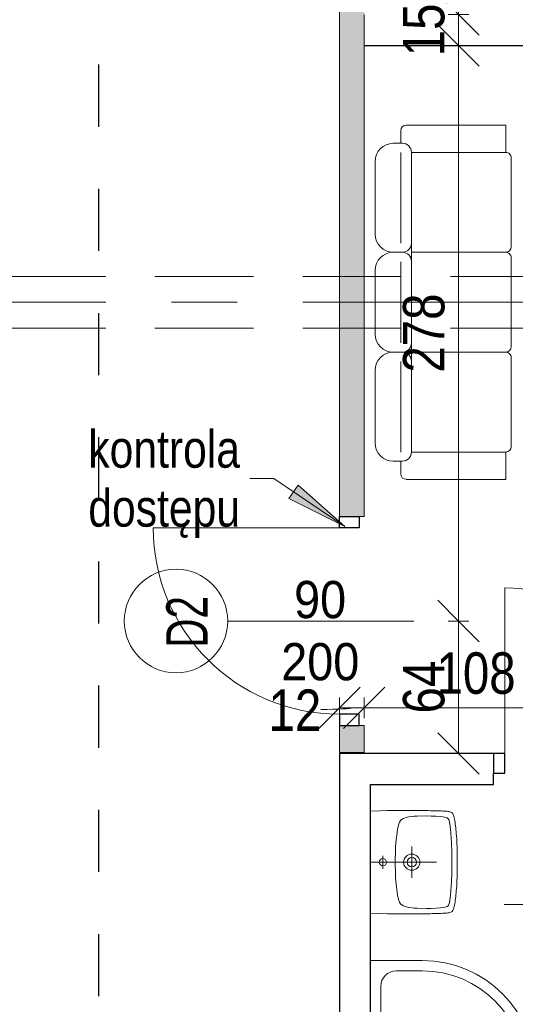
# Model space of a CAD drawing. Header units: centimetres. Extents: x -1631 to 1829, y -257 to 3158.
# Tile 104 of 129: x -477 to -238, y 1989 to 2465. Entities that reach past the tile are written whole.
import ezdxf

# ---------------------------------------------------------------- set-up
doc = ezdxf.new("R2010")
doc.units = ezdxf.units.CM
for name, pattern in [('Dash', [60, 30, -30]), ('Oś', [222.25, 127, -31.75, 31.75, -31.75]), ('Ukryte', [71.438, 47.625, -23.813])]:
    doc.linetypes.add(name, pattern=pattern)
for name, color, linetype, lineweight in [('A-ANNO-DIMS', 211, 'Continuous', 13), ('A-ANNO-DIMS-100', 211, 'Continuous', 13), ('A-ANNO-NOTE', 131, 'Continuous', 9), ('A-AREA-IDEN', 2, 'Continuous', 13), ('A-DETL', 90, 'Continuous', 9), ('A-DETL-GENF', 92, 'Continuous', 9), ('A-DETL-HDLN', 90, 'Ukryte', 9), ('A-DETL-MEDM', 33, 'Continuous', 13), ('A-DOOR', 31, 'Continuous', 13), ('A-WALL', 113, 'Continuous', 13), ('G-ANNO-TEXT', 231, 'Continuous', 13), ('I-FURN', 30, 'Continuous', 9), ('P-SANR-FIXT', 6, 'Continuous', 9), ('S-GRID', 1, 'Continuous', 13)]:
    doc.layers.add(name, color=color, linetype=linetype, lineweight=lineweight)
doc.layers.add('A-WALL-PATT', color=111, linetype='Continuous', lineweight=13, plot=False)
doc.styles.add('Arial', font='arial.ttf', dxfattribs={"width": 0.9, "height": 18})
doc.styles.add('Arial Narrow_5', font='ARIALN.TTF', dxfattribs={"height": 20})
doc.styles.add('Arial Narrow_6', font='ARIALN.TTF', dxfattribs={"height": 18})
doc.styles.add('Arial_1', font='arial.ttf', dxfattribs={"width": 0.7, "height": 20})
doc.dimstyles.new('Diagonal_1_100__0__wewnętrzne', dxfattribs={"dimscale": 30.48, "dimtxt": 20.468619, "dimasz": 0.656168, "dimexe": 0.164042, "dimexo": 0.0625, "dimgap": 0.032808, "dimtad": 1, "dimdec": 0, "dimdsep": 46, "dimtxsty": 'Arial Narrow_5', "dimblk1": 'OBLIQUE', "dimblk2": 'OBLIQUE', "dimsah": 1, "dimcen": 0.09, "dimazin": 0, "dimtfac": 1, "dimtdec": 4, "dimtix": 1, "dimtmove": 0, "dimatfit": 3, "dimfxl": 0.164042, "dimfxlon": 1, "dimtvp": 1, "dimtolj": 1, "dimtzin": 0, "dimarcsym": 2})
doc.dimstyles.new('Diagonal_1_100__0__wewnętrzne_1', dxfattribs={"dimscale": 30.48, "dimtxt": 20.468619, "dimasz": 0.656168, "dimexe": 0.164042, "dimexo": 0.0625, "dimgap": 0.032808, "dimtad": 1, "dimdec": 0, "dimdsep": 46, "dimtxsty": 'Arial Narrow_5', "dimblk1": 'OBLIQUE', "dimblk2": 'OBLIQUE', "dimsah": 1, "dimcen": 0.09, "dimazin": 0, "dimtfac": 1, "dimtdec": 4, "dimtix": 1, "dimtmove": 1, "dimatfit": 3, "dimfxl": 0.164042, "dimfxlon": 1, "dimtvp": 1, "dimtolj": 1, "dimtzin": 0, "dimarcsym": 2})

# ---------------------------------------------------------------- blocks, each defined once
blk = doc.blocks.new('DRZWI 1S - automatyczna etykieta - Drzwi 80 _łazienkowe_-2364317-6_piętro IV __13_80 m_ - stan projektowany')
at = {"layer": 'A-DETL-GENF'}
for p, q in [((-45.5, 2), (-40, 2)), ((-45.5, -7.5), (-45.5, 2)), ((-40, 2), (-40, -7.5)), ((40, 2), (45.5, 2)), ((40, -7.5), (40, 2)), ((45.5, 2), (45.5, -7.5)), ((-40, -7.5), (-45.5, -7.5)), ((45.5, -7.5), (40, -7.5))]:
    blk.add_line(p, q, dxfattribs=at)
at = {"layer": 'A-DETL-MEDM', "lineweight": 25}
for p, q in [((-45.5, -7.5), (-45.5, 2)), ((-45.5, 2), (-40, 2)), ((-40, 2), (-40, -7.5)), ((40, 2), (40, -7.5)), ((45.5, 2), (40, 2)), ((45.5, -7.5), (45.5, 2)), ((-40, -7.5), (-45.5, -7.5)), ((40, -7.5), (45.5, -7.5))]:
    blk.add_line(p, q, dxfattribs=at)
at = {"layer": 'A-DOOR'}
blk.add_line((40, -7.5), (40, -87.5), dxfattribs=at)
blk.add_arc((40, -7.5), 80, 180, 270, dxfattribs=at)
blk = doc.blocks.new('brodzik natryskowy 80x80 półokrągły - brodzik natryskowy 80x80 półokrągły-2355028-6_piętro IV __13_80 m_ - stan projektowany')
at = {"layer": 'P-SANR-FIXT'}
for p, q in [((-60, -5), (-60, 20)), ((-47.5, 15), (7.5, 15)), ((-55, -5), (-55, 7.5)), ((15, 7.5), (15, -47.5)), ((7.5, -55), (-5, -55)), ((20, -60), (-5, -60))]:
    blk.add_line(p, q, dxfattribs=at)
blk.add_circle((0, 0), 2.5, dxfattribs=at)
for centre, radius, start, end in [((-47.5, 7.5), 7.5, 90, 180), ((7.5, 7.5), 7.5, 360, 90), ((-5, -5), 55, 180, 270), ((-5, -5), 50, 180, 270), ((7.5, -47.5), 7.5, 270, 360)]:
    blk.add_arc(centre, radius, start, end, dxfattribs=at)
blk = doc.blocks.new('kanapa 3 siedziska - kanapa-819259-6_piętro IV __13_80 m_ - stan projektowany')
at = {"layer": 'I-FURN'}
for p, q in [((-68.01, 33.89), (-32.91, 33.89)), ((-15.36, 33.89), (15.36, 33.89)), ((32.91, 33.89), (68.01, 33.89)), ((-76.78, 20.72), (-76.78, 25.11)), ((-24.13, 25.11), (-24.13, 20.72)), ((24.13, 25.11), (24.13, 20.72)), ((76.78, 25.11), (76.78, 20.72)), ((-76.78, 21.53), (-82.92, 21.53)), ((-72.39, 21.53), (-28.68, 21.53)), ((19.58, 21.53), (-19.58, 21.53)), ((28.52, 21.53), (34.66, 21.53)), ((72.39, 21.53), (28.68, 21.53)), ((76.78, 21.53), (82.92, 21.53)), ((-85.56, -29.29), (-85.56, 18.9)), ((-72.39, 16.34), (-72.39, -29.29)), ((-24.13, 16.34), (-72.39, 16.34)), ((-24.13, 16.34), (-24.13, -29.29)), ((24.13, 16.34), (-24.13, 16.34)), ((72.39, 16.34), (24.13, 16.34)), ((24.13, -29.29), (24.13, 16.34)), ((72.39, -29.29), (72.39, 16.34)), ((85.56, 18.9), (85.56, -29.29)), ((-72.39, -29.29), (-85.56, -29.29)), ((-26.76, -31.93), (-69.76, -31.93)), ((-21.5, -31.93), (21.5, -31.93)), ((26.76, -31.93), (69.76, -31.93)), ((85.56, -29.29), (72.39, -29.29))]:
    blk.add_line(p, q, dxfattribs=at)
for centre, radius, start, end in [((-68.01, 25.11), 8.77, 90, 180), ((-32.91, 25.11), 8.77, 0, 90), ((-15.36, 25.11), 8.77, 90, 180), ((15.36, 25.11), 8.77, 360, 90), ((32.91, 25.11), 8.77, 90, 180), ((68.01, 25.11), 8.77, 0, 90), ((-82.92, 18.9), 2.63, 90, 180), ((-72.39, 20.72), 4.39, 180, 270), ((-28.52, 20.72), 4.39, 270, 0), ((-19.74, 20.72), 4.39, 180, 270), ((19.74, 20.72), 4.39, 270, 360), ((28.52, 20.72), 4.39, 180, 270), ((72.39, 20.72), 4.39, 270, 0), ((82.92, 18.9), 2.63, 0, 90), ((-69.76, -29.29), 2.63, 180, 270), ((-26.76, -29.29), 2.63, 270, 0), ((-21.5, -29.29), 2.63, 180, 270), ((21.5, -29.29), 2.63, 270, 0), ((26.76, -29.29), 2.63, 180, 270), ((69.76, -29.29), 2.63, 270, 0)]:
    blk.add_arc(centre, radius, start, end, dxfattribs=at)
blk = doc.blocks.new('Umywalka koło Nova Pro - Pro 50-2266753-6_piętro IV __13_80 m_ - stan projektowany')
at = {"layer": 'P-SANR-FIXT'}
for p, q in [((-10.8, 47.34), (-10.24, 47.61)), ((-10.24, 47.61), (-10.8, 47.34)), ((-10.24, 47.61), (-9.61, 47.82)), ((-9.61, 47.82), (-10.24, 47.61)), ((-9.61, 47.82), (-8.94, 48.01)), ((-8.94, 48.01), (-9.61, 47.82)), ((-8.94, 48.01), (-8.25, 48.14)), ((-8.25, 48.14), (-8.94, 48.01)), ((-8.25, 48.14), (-7.5, 48.3)), ((-7.5, 48.3), (-8.25, 48.14)), ((-7.5, 48.3), (-6.73, 48.41)), ((-6.73, 48.41), (-7.5, 48.3)), ((-6.73, 48.41), (-5.93, 48.54)), ((-5.93, 48.54), (-6.73, 48.41)), ((-5.93, 48.54), (-5.1, 48.65)), ((-5.1, 48.65), (-5.93, 48.54)), ((-5.1, 48.65), (-4.2, 48.75)), ((-4.2, 48.75), (-5.1, 48.65)), ((-4.2, 48.75), (-3.27, 48.86)), ((-3.27, 48.86), (-4.2, 48.75)), ((-3.27, 48.86), (-2.28, 48.94)), ((-2.28, 48.94), (-3.27, 48.86)), ((-2.28, 48.94), (-1.24, 49.02)), ((-1.24, 49.02), (-2.28, 48.94)), ((-1.24, 49.02), (-0.15, 49.13)), ((-0.15, 49.13), (-1.24, 49.02)), ((-0.15, 49.13), (1.05, 49.21)), ((1.05, 49.21), (-0.15, 49.13)), ((1.05, 49.21), (2.3, 49.26)), ((2.3, 49.26), (1.05, 49.21)), ((2.3, 49.26), (3.66, 49.34)), ((3.66, 49.34), (2.3, 49.26)), ((3.66, 49.34), (5.12, 49.39)), ((5.12, 49.39), (3.66, 49.34)), ((5.12, 49.39), (6.72, 49.45)), ((6.72, 49.45), (5.12, 49.39)), ((6.72, 49.45), (8.45, 49.47)), ((8.45, 49.47), (6.72, 49.45)), ((8.45, 49.47), (10.4, 49.5)), ((10.4, 49.5), (8.45, 49.47)), ((10.4, 49.5), (14.63, 49.5)), ((14.63, 49.5), (10.4, 49.5)), ((14.63, 49.5), (16.55, 49.47)), ((16.55, 49.47), (14.63, 49.5)), ((16.55, 49.47), (18.31, 49.45)), ((18.31, 49.45), (16.55, 49.47)), ((18.31, 49.45), (19.88, 49.39)), ((19.88, 49.39), (18.31, 49.45)), ((19.88, 49.39), (21.34, 49.34)), ((21.34, 49.34), (19.88, 49.39)), ((21.34, 49.34), (22.7, 49.26)), ((22.7, 49.26), (21.34, 49.34)), ((22.7, 49.26), (23.98, 49.21)), ((23.98, 49.21), (22.7, 49.26)), ((23.98, 49.21), (25.15, 49.13)), ((25.15, 49.13), (23.98, 49.21)), ((25.15, 49.13), (26.24, 49.02)), ((26.24, 49.02), (25.15, 49.13)), ((26.24, 49.02), (27.31, 48.94)), ((27.31, 48.94), (26.24, 49.02)), ((27.31, 48.94), (28.29, 48.86)), ((28.29, 48.86), (27.31, 48.94)), ((28.29, 48.86), (29.23, 48.75)), ((29.23, 48.75), (28.29, 48.86)), ((29.23, 48.75), (30.1, 48.65)), ((30.1, 48.65), (29.23, 48.75)), ((30.1, 48.65), (30.93, 48.54)), ((30.93, 48.54), (30.1, 48.65)), ((30.93, 48.54), (31.76, 48.41)), ((31.76, 48.41), (30.93, 48.54)), ((31.76, 48.41), (32.5, 48.3)), ((32.5, 48.3), (31.76, 48.41)), ((32.5, 48.3), (33.25, 48.14)), ((33.25, 48.14), (32.5, 48.3)), ((33.25, 48.14), (33.97, 48.01)), ((33.97, 48.01), (33.25, 48.14)), ((33.97, 48.01), (34.63, 47.82)), ((34.63, 47.82), (33.97, 48.01)), ((34.63, 47.82), (35.24, 47.61)), ((35.24, 47.61), (34.63, 47.82)), ((35.24, 47.61), (35.8, 47.34)), ((35.8, 47.34), (35.24, 47.61)), ((-12.19, 42.44), (-12.16, 43.08)), ((-12.16, 43.08), (-12.14, 43.72)), ((-12.14, 43.72), (-12.08, 44.31)), ((-12.08, 44.31), (-12, 44.87)), ((-12, 44.87), (-11.92, 45.37)), ((-11.92, 45.37), (-11.82, 45.88)), ((-11.82, 45.88), (-11.71, 46.17)), ((-11.6, 46.46), (-11.79, 45.88)), ((-11.71, 46.17), (-11.6, 46.46)), ((-11.6, 46.46), (-11.26, 46.97)), ((-11.26, 46.97), (-11.6, 46.46)), ((-11.26, 46.97), (-10.8, 47.34)), ((-10.8, 47.34), (-11.26, 46.97)), ((-9.39, 42.44), (-9.21, 43.53)), ((-9.21, 43.53), (-9.05, 44.09)), ((-9.05, 44.09), (-8.86, 44.6)), ((-8.86, 44.6), (-8.7, 44.84)), ((-8.7, 44.84), (-8.51, 45.05)), ((-8.51, 45.05), (-8.03, 45.35)), ((-8.03, 45.35), (-7.53, 45.56)), ((-7.53, 45.56), (-6.97, 45.72)), ((-6.97, 45.72), (-5.88, 45.93)), ((-5.88, 45.93), (-3.64, 46.25)), ((-3.64, 46.25), (-1.4, 46.44)), ((-1.4, 46.44), (3.1, 46.68)), ((3.1, 46.68), (7.6, 46.81)), ((7.6, 46.81), (9.86, 46.89)), ((9.86, 46.89), (11.04, 46.92)), ((11.04, 46.92), (11.7, 46.92)), ((11.7, 46.92), (12.5, 46.94)), ((12.5, 46.94), (13.3, 46.92)), ((13.3, 46.92), (13.99, 46.92)), ((13.99, 46.92), (15.14, 46.89)), ((15.14, 46.89), (17.4, 46.81)), ((17.4, 46.81), (21.9, 46.68)), ((21.9, 46.68), (26.4, 46.44)), ((26.4, 46.44), (28.64, 46.25)), ((28.64, 46.25), (30.88, 45.93)), ((30.88, 45.93), (31.97, 45.72)), ((31.97, 45.72), (32.53, 45.56)), ((32.53, 45.56), (33.06, 45.35)), ((33.06, 45.35), (33.54, 45.05)), ((33.54, 45.05), (33.73, 44.84)), ((33.73, 44.84), (33.86, 44.6)), ((33.86, 44.6), (34.07, 44.09)), ((34.07, 44.09), (34.21, 43.53)), ((34.21, 43.53), (34.39, 42.44)), ((35.8, 47.34), (36.28, 46.97)), ((36.28, 46.97), (35.8, 47.34)), ((36.28, 46.97), (36.6, 46.46)), ((36.6, 46.46), (36.28, 46.97)), ((36.6, 46.46), (36.82, 45.88)), ((36.82, 45.88), (36.92, 45.37)), ((36.92, 45.37), (37.03, 44.87)), ((37.03, 44.87), (37.08, 44.31)), ((37.08, 44.31), (37.14, 43.72)), ((37.14, 43.72), (37.16, 43.08)), ((37.16, 43.08), (37.19, 42.44)), ((-12.35, 38.15), (-12.32, 38.93)), ((-12.35, 37.38), (-12.35, 38.15)), ((-12.32, 38.93), (-12.3, 39.67)), ((-12.3, 39.67), (-12.27, 40.39)), ((-12.27, 40.39), (-12.24, 41.11)), ((-12.24, 41.11), (-12.22, 41.78)), ((-12.22, 41.78), (-12.19, 42.44)), ((-9.79, 36.82), (-9.71, 39.06)), ((-9.71, 39.06), (-9.53, 41.32)), ((-9.53, 41.32), (-9.39, 42.44)), ((12.5, 7.5), (12.5, 39.5)), ((34.39, 42.44), (34.53, 41.32)), ((34.53, 41.32), (34.71, 39.06)), ((34.71, 39.06), (34.82, 36.82)), ((37.19, 42.44), (37.22, 41.78)), ((37.22, 41.78), (37.24, 41.11)), ((37.24, 41.11), (37.27, 40.39)), ((37.27, 40.39), (37.3, 39.67)), ((37.3, 39.67), (37.32, 38.93)), ((37.32, 38.93), (37.35, 38.15)), ((37.35, 38.15), (37.35, 37.38)), ((-12.43, 33.89), (-12.4, 34.8)), ((-12.43, 32.96), (-12.43, 33.89)), ((-12.4, 35.38), (-12.38, 36.56)), ((-12.4, 34.8), (-12.4, 35.38)), ((-12.38, 36.56), (-12.35, 37.38)), ((-9.84, 34.56), (-9.79, 36.82)), ((-9.76, 30.06), (-9.84, 34.56)), ((34.84, 34.56), (34.76, 30.06)), ((34.82, 36.82), (34.84, 34.56)), ((37.35, 37.38), (37.38, 36.56)), ((37.38, 36.56), (37.4, 35.38)), ((37.4, 35.38), (37.43, 34.8)), ((37.43, 34.8), (37.43, 33.89)), ((37.43, 33.89), (37.46, 32.96)), ((-12.48, 29.31), (-12.46, 30.99)), ((-12.48, 27.63), (-12.48, 29.31)), ((-12.46, 32), (-12.43, 32.96)), ((-12.46, 30.99), (-12.46, 32)), ((-9.74, 29.37), (-9.76, 30.06)), ((-9.71, 29.05), (-9.74, 29.37)), ((-9.69, 28.65), (-9.71, 29.05)), ((-9.61, 27.77), (-9.69, 28.65)), ((34.69, 28.65), (34.63, 27.77)), ((34.71, 29.05), (34.69, 28.65)), ((34.74, 29.37), (34.71, 29.05)), ((34.76, 30.06), (34.74, 29.37)), ((37.46, 32.96), (37.46, 32)), ((37.46, 32), (37.48, 30.99)), ((37.48, 30.99), (37.48, 29.31)), ((37.48, 29.31), (37.51, 27.63)), ((-12.51, 25.8), (-12.48, 27.63)), ((-12.48, 23.77), (-12.51, 25.8)), ((-9.37, 26.04), (-9.61, 27.77)), ((-8.91, 24.36), (-9.37, 26.04)), ((-8.62, 23.53), (-8.91, 24.36)), ((20.01, 27.5), (5.01, 27.5)), ((33.91, 24.36), (33.62, 23.53)), ((34.37, 26.04), (33.91, 24.36)), ((34.63, 27.77), (34.37, 26.04)), ((37.51, 27.63), (37.51, 23.77)), ((-12.48, 21.48), (-12.48, 23.77)), ((-12.45, 18.85), (-12.48, 21.48)), ((-8.19, 22.76), (-8.62, 23.53)), ((-7.93, 22.41), (-8.19, 22.76)), ((-7.61, 22.12), (-7.93, 22.41)), ((-6.89, 21.64), (-7.61, 22.12)), ((-6.09, 21.3), (-6.89, 21.64)), ((-5.24, 21.03), (-6.09, 21.3)), ((-3.53, 20.66), (-5.24, 21.03)), ((-1.83, 20.39), (-3.53, 20.66)), ((1.66, 19.99), (-1.83, 20.39)), ((5.15, 19.7), (1.66, 19.99)), ((8.64, 19.56), (5.15, 19.7)), ((10.37, 19.51), (8.64, 19.56)), ((14.63, 19.51), (10.37, 19.51)), ((16.36, 19.56), (14.63, 19.51)), ((19.88, 19.7), (16.36, 19.56)), ((23.34, 19.99), (19.88, 19.7)), ((26.83, 20.39), (23.34, 19.99)), ((28.56, 20.66), (26.83, 20.39)), ((30.26, 21.03), (28.56, 20.66)), ((31.09, 21.3), (30.26, 21.03)), ((31.89, 21.64), (31.09, 21.3)), ((32.61, 22.12), (31.89, 21.64)), ((32.93, 22.41), (32.61, 22.12)), ((33.19, 22.76), (32.93, 22.41)), ((33.62, 23.53), (33.19, 22.76)), ((37.48, 21.48), (37.45, 18.85)), ((37.51, 23.77), (37.48, 21.48)), ((-12.4, 15.78), (-12.45, 18.85)), ((-12.32, 12.08), (-12.4, 15.78)), ((37.4, 15.78), (37.32, 12.08)), ((37.45, 18.85), (37.4, 15.78)), ((-12.19, 7.5), (-12.32, 12.08)), ((15.72, 13.52), (9.46, 13.52)), ((37.32, 12.08), (37.19, 7.5))]:
    blk.add_line(p, q, dxfattribs=at)
for centre, radius in [((12.51, 27.5), 3.92), ((12.51, 27.5), 2.28), ((12.5, 13.52), 1.72)]:
    blk.add_circle(centre, radius, dxfattribs=at)
blk = doc.blocks.new('DRZWI 1S - automatyczna etykieta - Drzwi 90-2321137-6_piętro IV __13_80 m_ - stan projektowany')
at = {"layer": 'A-DETL-GENF'}
for p, q in [((-50.5, 6), (-50.5, -3.5)), ((-45, 6), (-50.5, 6)), ((-45, -3.5), (-45, 6)), ((50.5, 6), (45, 6)), ((45, 6), (45, -3.5)), ((50.5, -3.5), (50.5, 6)), ((-50.5, -3.5), (-45, -3.5)), ((45, -3.5), (50.5, -3.5))]:
    blk.add_line(p, q, dxfattribs=at)
at = {"layer": 'A-DETL-MEDM', "lineweight": 25}
for p, q in [((-45, 6), (-50.5, 6)), ((-50.5, 6), (-50.5, -3.5)), ((-45, -3.5), (-45, 6)), ((45, -3.5), (45, 6)), ((45, 6), (50.5, 6)), ((50.5, 6), (50.5, -3.5)), ((-50.5, -3.5), (-45, -3.5)), ((50.5, -3.5), (45, -3.5))]:
    blk.add_line(p, q, dxfattribs=at)
at = {"layer": 'A-DOOR'}
blk.add_line((45, 6), (45, 96), dxfattribs=at)
blk.add_arc((45, 6), 90, 90, 180, dxfattribs=at)
blk = doc.blocks.new('DIMBLOCK118-6_piętro IV __13_80 m_ - stan projektowany')
at = {"layer": 'A-ANNO-DIMS-100', "transparency": 16777216}
for p, q in [((-310.62, 2132.33), (-300.62, 2142.33)), ((-202.62, 2132.33), (-192.62, 2142.33)), ((-310.62, 2127.33), (-310.62, 2137.33)), ((-202.62, 2127.33), (-202.62, 2137.33)), ((-310.62, 2132.33), (-320.62, 2122.33)), ((-202.62, 2132.33), (-310.62, 2132.33)), ((-310.62, 2132.33), (-310.62, 2127.33)), ((-202.62, 2132.33), (-212.62, 2122.33)), ((-202.62, 2132.33), (-202.62, 2127.33))]:
    blk.add_line(p, q, dxfattribs=at)
at = {"layer": 'A-ANNO-DIMS-100', "color": 0, "transparency": 16777216, "insert": (-275.63, 2159.18), "char_height": 20, "width": 45.6158, "attachment_point": 1, "line_spacing_factor": 0.974696, "style": 'Arial Narrow_5'}
blk.add_mtext('108', dxfattribs=at)
blk = doc.blocks.new('_Oblique')
at = {"color": 0, "linetype": 'ByBlock', "lineweight": -2}
blk.add_line((-0.5, -0.5), (0.5, 0.5), dxfattribs=at)
blk = doc.blocks.new('DIMBLOCK119-6_piętro IV __13_80 m_ - stan projektowany')
at = {"layer": 'A-ANNO-DIMS-100', "transparency": 16777216}
for p, q in [((-322.62, 2132.33), (-312.62, 2142.33)), ((-310.62, 2132.33), (-300.62, 2142.33)), ((-322.62, 2127.33), (-322.62, 2137.33)), ((-310.62, 2127.33), (-310.62, 2137.33)), ((-322.62, 2132.33), (-332.62, 2122.33)), ((-310.62, 2132.33), (-322.62, 2132.33)), ((-322.62, 2132.33), (-322.62, 2127.33)), ((-310.62, 2132.33), (-320.62, 2122.33)), ((-310.62, 2132.33), (-310.62, 2127.33))]:
    blk.add_line(p, q, dxfattribs=at)
blk.add_ellipse((-331.55, 2132.33), major_axis=(14.92, 0), ratio=0.046267, start_param=4.712389, end_param=6.283185, dxfattribs=at)
at = {"layer": 'A-ANNO-DIMS-100', "color": 0, "transparency": 16777216, "insert": (-356.89, 2141.25), "char_height": 20, "width": 30.4105, "attachment_point": 1, "line_spacing_factor": 0.974696, "style": 'Arial Narrow_5'}
blk.add_mtext('12', dxfattribs=at)
blk = doc.blocks.new('METKA_POMIESZCZENIA2 - Krótka - bez ramki 2-2396683-6_piętro IV __13_80 m_ - stan projektowany')
at = {"layer": 'A-AREA-IDEN'}
blk.add_line((0.0976, 0), (-0.8, 0), dxfattribs=at)
blk = doc.blocks.new('DIMBLOCK179-6_piętro IV __13_80 m_ - stan projektowany')
at = {"layer": 'A-ANNO-DIMS-100', "transparency": 16777216}
for p, q in [((-265.02, 2593.33), (-275.02, 2603.33)), ((-270.02, 2593.33), (-260.02, 2593.33)), ((-265.02, 2593.33), (-270.02, 2593.33)), ((-265.02, 2467.33), (-265.02, 2593.33)), ((-265.02, 2593.33), (-255.02, 2583.33)), ((-265.02, 2467.33), (-275.02, 2477.33)), ((-270.02, 2467.33), (-260.02, 2467.33)), ((-265.02, 2467.33), (-270.02, 2467.33)), ((-265.02, 2467.33), (-255.02, 2457.33))]:
    blk.add_line(p, q, dxfattribs=at)
at = {"layer": 'A-ANNO-DIMS-100', "color": 0, "transparency": 16777216, "insert": (-291.87, 2511.32), "char_height": 20, "width": 45.6158, "attachment_point": 1, "rotation": 90, "line_spacing_factor": 0.974696, "style": 'Arial Narrow_5'}
blk.add_mtext('126', dxfattribs=at)
blk = doc.blocks.new('DIMBLOCK199-6_piętro IV __13_80 m_ - stan projektowany')
at = {"layer": 'A-ANNO-DIMS-100', "transparency": 16777216}
for p, q in [((-265.02, 2174.33), (-275.02, 2184.33)), ((-270.02, 2174.33), (-260.02, 2174.33)), ((-265.02, 2174.33), (-270.02, 2174.33)), ((-265.02, 2110.33), (-265.02, 2174.33)), ((-265.02, 2174.33), (-255.02, 2164.33)), ((-265.02, 2110.33), (-275.02, 2120.33)), ((-270.02, 2110.33), (-260.02, 2110.33)), ((-265.02, 2110.33), (-270.02, 2110.33)), ((-265.02, 2110.33), (-255.02, 2100.33))]:
    blk.add_line(p, q, dxfattribs=at)
at = {"layer": 'A-ANNO-DIMS-100', "color": 0, "transparency": 16777216, "insert": (-291.87, 2129.65), "char_height": 20, "width": 30.4105, "attachment_point": 1, "rotation": 90, "line_spacing_factor": 0.974696, "style": 'Arial Narrow_5'}
blk.add_mtext('64', dxfattribs=at)
blk = doc.blocks.new('DIMBLOCK200-6_piętro IV __13_80 m_ - stan projektowany')
at = {"layer": 'A-ANNO-DIMS-100', "transparency": 16777216}
for p, q in [((-265.02, 2452.33), (-275.02, 2462.33)), ((-270.02, 2452.33), (-260.02, 2452.33)), ((-265.02, 2452.33), (-270.02, 2452.33)), ((-265.02, 2174.33), (-265.02, 2452.33)), ((-265.02, 2452.33), (-255.02, 2442.33)), ((-265.02, 2174.33), (-275.02, 2184.33)), ((-270.02, 2174.33), (-260.02, 2174.33)), ((-265.02, 2174.33), (-270.02, 2174.33)), ((-265.02, 2174.33), (-255.02, 2164.33))]:
    blk.add_line(p, q, dxfattribs=at)
at = {"layer": 'A-ANNO-DIMS-100', "color": 0, "transparency": 16777216, "insert": (-291.87, 2294.32), "char_height": 20, "width": 45.6158, "attachment_point": 1, "rotation": 90, "line_spacing_factor": 0.974696, "style": 'Arial Narrow_5'}
blk.add_mtext('278', dxfattribs=at)
blk = doc.blocks.new('DIMBLOCK201-6_piętro IV __13_80 m_ - stan projektowany')
at = {"layer": 'A-ANNO-DIMS-100', "transparency": 16777216}
for p, q in [((-265.02, 2467.33), (-275.02, 2477.33)), ((-270.02, 2467.33), (-260.02, 2467.33)), ((-265.02, 2467.33), (-270.02, 2467.33)), ((-265.02, 2452.33), (-265.02, 2467.33)), ((-265.02, 2467.33), (-255.02, 2457.33)), ((-265.02, 2452.33), (-275.02, 2462.33)), ((-270.02, 2452.33), (-260.02, 2452.33)), ((-265.02, 2452.33), (-270.02, 2452.33)), ((-265.02, 2452.33), (-255.02, 2442.33))]:
    blk.add_line(p, q, dxfattribs=at)
at = {"layer": 'A-ANNO-DIMS-100', "color": 0, "transparency": 16777216, "insert": (-291.87, 2447.15), "char_height": 20, "width": 30.4105, "attachment_point": 1, "rotation": 90, "line_spacing_factor": 0.974696, "style": 'Arial Narrow_5'}
blk.add_mtext('15', dxfattribs=at)

msp = doc.modelspace()

# ---------------------------------------------------------------- hatches: boundary and pattern name
at = {"layer": 'A-WALL-PATT'}
h = msp.add_hatch(color=9, dxfattribs=at)
h.paths.add_polyline_path([(-322.62, 2110.83), (-310.62, 2110.83), (-310.62, 2123.83), (-322.62, 2123.83)], flags=0)
h.paths.add_polyline_path([(-322.62, 2224.83), (-310.62, 2224.83), (-310.62, 2542.83), (-322.62, 2542.83), (-322.62, 2265.07)], flags=0)
h.paths.add_polyline_path([(-322.62, 2643.83), (-310.62, 2643.83), (-310.62, 2768.33), (-322.62, 2768.33)], flags=0)
at = {"layer": 'G-ANNO-TEXT'}
msp.add_hatch(color=50, dxfattribs=at).paths.add_polyline_path([(-319.97, 2219.95), (-342.61, 2240.02), (-347.04, 2233.48)], flags=0)

# ---------------------------------------------------------------- linework, layer by layer
at = {"layer": 'A-ANNO-NOTE', "lineweight": 13}
msp.add_line((-286.62, 2174.33), (-376.62, 2174.33), dxfattribs=at)
msp.add_line((-286.62, 2174.33), (-376.62, 2174.33), dxfattribs=at)
msp.add_circle((-401.62, 2174.33), 25, dxfattribs=at)
at = {"layer": 'A-DETL', "linetype": 'Dash', "lineweight": 25}
msp.add_open_spline([(-552.77, 2638.57), (-478.91, 2638.57), (-476.08, 2638.57), (-439.12, 2638.57), (-439.12, 2601.62), (-439.12, 2598.79), (-439.12, 2573.54), (-439.12, 1655.82), (-439.12, 1618.87), (-439.12, 1616.04), (-439.12, 1512.36), (-439.12, 1509.53), (-439.12, 1472.57), (-476.08, 1472.57), (-478.91, 1472.57), (-555.62, 1472.57)], degree=3, knots=[0, 0, 0, 0, 1.242892, 2.082132, 2.921372, 3.63261, 13.975949, 24.692511, 35.163852, 36.732804, 37.928533, 39.497485, 40.336725, 41.175965, 42.450024, 42.450024, 42.450024, 42.450024], dxfattribs=at)
at = {"layer": 'A-DETL-HDLN'}
for p, q in [((-1197.62, 2340.83), (1172.38, 2340.83)), ((-1197.62, 2315.83), (1172.38, 2315.83))]:
    msp.add_line(p, q, dxfattribs=at)
at = {"layer": 'A-WALL', "lineweight": 9}
for p, q in [((-322.62, 2542.83), (-322.62, 2224.83)), ((-310.62, 2224.83), (-310.62, 2452.33)), ((-313.12, 2224.83), (-310.62, 2224.83)), ((-322.62, 2123.83), (-322.62, 2110.83)), ((-310.62, 2123.83), (-313.12, 2123.83)), ((-310.62, 2110.83), (-310.62, 2123.83))]:
    msp.add_line(p, q, dxfattribs=at)
at = {"layer": 'A-WALL'}
for p, q in [((-310.62, 2467.33), (-310.62, 2452.33)), ((-322.62, 2110.83), (-310.62, 2110.83))]:
    msp.add_line(p, q, dxfattribs=at)
at = {"layer": 'A-WALL', "color": 7, "lineweight": 25}
for p, q in [((-310.62, 2452.33), (-62.62, 2452.33)), ((-248.12, 2110.33), (-322.62, 2110.33)), ((-322.62, 2110.33), (-322.62, 1628.33)), ((-248.12, 2095.33), (-248.12, 2100.83)), ((-307.62, 2095.33), (-248.12, 2095.33)), ((-307.62, 1643.33), (-307.62, 2095.33))]:
    msp.add_line(p, q, dxfattribs=at)
at = {"layer": 'G-ANNO-TEXT', "color": 50}
for p, q in [((-354.27, 2243.14), (-365.98, 2243.14)), ((-319.97, 2219.95), (-354.27, 2243.14)), ((-342.61, 2240.02), (-347.04, 2233.48)), ((-319.97, 2219.95), (-342.61, 2240.02)), ((-347.04, 2233.48), (-319.97, 2219.95))]:
    msp.add_line(p, q, dxfattribs=at)
at = {"layer": 'S-GRID', "linetype": 'Oś'}
msp.add_line((1342.46, 2328.33), (-1368.76, 2328.33), dxfattribs=at)

# ---------------------------------------------------------------- block references
at = {"layer": 'A-AREA-IDEN', "xscale": 69.99999999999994, "yscale": 69.99999999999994, "zscale": 69.99999999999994}
msp.add_blockref('METKA_POMIESZCZENIA2 - Krótka - bez ramki 2-2396683-6_piętro IV __13_80 m_ - stan projektowany', (-186.97, 2037.43), dxfattribs=at)
at = {"layer": 'A-DOOR'}
for name, p, rotation in [('DRZWI 1S - automatyczna etykieta - Drzwi 90-2321137-6_piętro IV __13_80 m_ - stan projektowany', (-316.62, 2174.33), 89.99999999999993), ('DRZWI 1S - automatyczna etykieta - Drzwi 80 _łazienkowe_-2364317-6_piętro IV __13_80 m_ - stan projektowany', (-202.62, 2102.83), 180)]:
    msp.add_blockref(name, p, dxfattribs=dict(at, rotation=rotation))
at = {"layer": 'I-FURN', "rotation": 90.00000000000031}
msp.add_blockref('kanapa 3 siedziska - kanapa-819259-6_piętro IV __13_80 m_ - stan projektowany', (-271.45, 2328.33), dxfattribs=at)
at = {"layer": 'P-SANR-FIXT'}
for name, p, rotation in [('Umywalka koło Nova Pro - Pro 50-2266753-6_piętro IV __13_80 m_ - stan projektowany', (-315.12, 2070.33), 270.0000000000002), ('brodzik natryskowy 80x80 półokrągły - brodzik natryskowy 80x80 półokrągły-2355028-6_piętro IV __13_80 m_ - stan projektowany', (-287.62, 1950.33), 180)]:
    msp.add_blockref(name, p, dxfattribs=dict(at, rotation=rotation))

# ---------------------------------------------------------------- texts
at = {"layer": 'A-ANNO-NOTE', "lineweight": 211, "char_height": 18, "attachment_point": 5, "line_spacing_factor": 0.936439, "style": 'Arial'}
for s, insert, width in [('\\pxqc,t6.35,12.7,19.05,25.4,31.75,38.1,44.45,50.8,57.15,63.5,69.85,76.2,82.55,88.9,95.25,101.6,107.95,114.3,120.65,127,133.35,139.7,146.05,152.4,158.75,165.1,171.45,177.8,184.15,190.5,196.85,203.2;{90}', (-331.95, 2184.56), 25.65), ('\\pxqc,t6.35,12.7,19.05,25.4,31.75,38.1,44.45,50.8,57.15,63.5,69.85,76.2,82.55,88.9,95.25,101.6,107.95,114.3,120.65,127,133.35,139.7,146.05,152.4,158.75,165.1,171.45,177.8,184.15,190.5,196.85,203.2;{200}', (-331.86, 2154.56), 38.07), ('\\pxqc,t6.35,12.7,19.05,25.4,31.75,38.1,44.45,50.8,57.15,63.5,69.85,76.2,82.55,88.9,95.25,101.6,107.95,114.3,120.65,127,133.35,139.7,146.05,152.4,158.75,165.1,171.45,177.8,184.15,190.5,196.85,203.2;{200}', (-331.86, 2154.56), 38.07)]:
    msp.add_mtext(s, dxfattribs=dict(at, insert=insert, width=width))
at = {"layer": 'A-ANNO-NOTE', "lineweight": 211, "insert": (-396.33, 2173.9), "char_height": 20, "width": 25.97, "attachment_point": 5, "rotation": 90, "line_spacing_factor": 0.936439, "style": 'Arial_1'}
msp.add_mtext('\\pxqc,t4.445,8.89,13.335,17.78,22.225,26.67,31.115,35.56,40.005,44.45,48.895,53.34,57.785,62.23,66.675,71.12,75.565,80.01,84.455,88.9,93.345,97.79,102.235,106.68,111.125,115.57,120.015,124.46,128.905,133.35,137.795,142.24;{D2}', dxfattribs=at)
at = {"layer": 'G-ANNO-TEXT', "color": 7, "insert": (-444.03, 2266.4), "char_height": 18, "width": 73.4, "attachment_point": 1, "line_spacing_factor": 0.949189, "style": 'Arial Narrow_6'}
msp.add_mtext('\\pt127.00008,253.99998,381.00006,507.99996,635.00004,761.99994,889.00002,1015.99992,1143,1270.00008,1396.99998,1524.00006,1650.99996,1778.00004,1904.99994,2032.00002,2158.99992,2286,2413.00008,2539.99998,2667.00006,2793.99996,2921.00004,3047.99994,3175.00002,3301.99992,3429,3556.00008,3682.99998,3810.00006,3936.99996,4064.00004;kontrola dostępu', dxfattribs=at)

# ---------------------------------------------------------------- dimensions: what is measured, and where the dimension line sits
at = {"layer": 'A-ANNO-DIMS'}
for base, p1, p2, override, picture, middle in [((-265.02, 2593.33), (-270.02, 2467.33), (-270.02, 2593.33), {"dimpost": '<>', "dimfxl": 126}, 'DIMBLOCK179-6_piętro IV __13_80 m_ - stan projektowany', (-276.23, 2530.33)), ((-265.02, 2467.33), (-270.02, 2452.33), (-270.02, 2467.33), {"dimpost": '<>', "dimfxl": 15}, 'DIMBLOCK201-6_piętro IV __13_80 m_ - stan projektowany', (-276.23, 2459.83)), ((-265.02, 2452.33), (-270.02, 2174.33), (-270.02, 2452.33), {"dimpost": '<>', "dimfxl": 278}, 'DIMBLOCK200-6_piętro IV __13_80 m_ - stan projektowany', (-276.23, 2313.33)), ((-265.02, 2174.33), (-270.02, 2110.33), (-270.02, 2174.33), {"dimpost": '<>', "dimfxl": 64}, 'DIMBLOCK199-6_piętro IV __13_80 m_ - stan projektowany', (-276.23, 2142.33))]:
    dim = msp.add_linear_dim(base=base, p1=p1, p2=p2, angle=90, dimstyle='Diagonal_1_100__0__wewnętrzne', override=override, dxfattribs=at)
    dim.commit()
    dim.dimension.update_dxf_attribs({"geometry": picture, "text_midpoint": middle})
dim = msp.add_linear_dim(base=(-310.62, 2132.33), p1=(-202.62, 2127.33), p2=(-310.62, 2127.33), dimstyle='Diagonal_1_100__0__wewnętrzne', override={"dimpost": '<>', "dimfxl": 108}, dxfattribs=at)
dim.commit()
dim.dimension.update_dxf_attribs({"geometry": 'DIMBLOCK118-6_piętro IV __13_80 m_ - stan projektowany', "text_midpoint": (-256.62, 2143.55)})
dim = msp.add_linear_dim(base=(-322.62, 2132.33), p1=(-310.62, 2127.33), p2=(-322.62, 2127.33), dimstyle='Diagonal_1_100__0__wewnętrzne_1', override={"dimpost": '<>', "dimfxl": 12}, dxfattribs=at)
dim.commit()
dim.dimension.update_dxf_attribs({"geometry": 'DIMBLOCK119-6_piętro IV __13_80 m_ - stan projektowany', "text_midpoint": (-341.68, 2127.91), "dimtype": 160, "text_rotation": 360})

doc.saveas('drawing.dxf')
